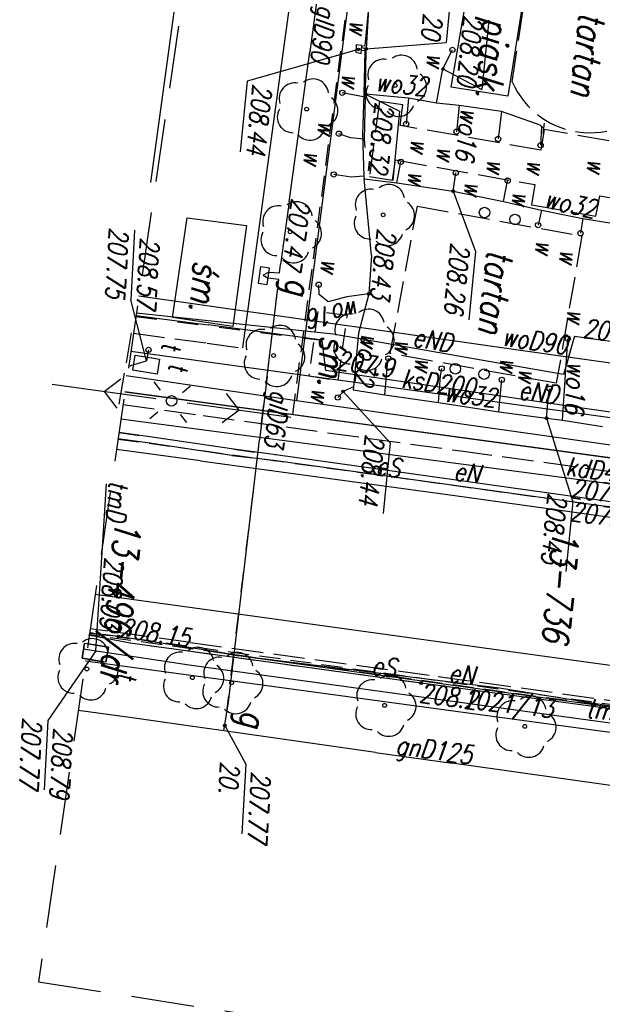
# Model space of a CAD drawing. Extents: x -110 to 11927435, y -6590197 to 5675008.
# Tile 3 of 71: x 11598299 to 11598326, y -1437244 to -1437197. Entities that reach past the tile are written whole.
import ezdxf
from ezdxf.enums import TextEntityAlignment as Align

# ---------------------------------------------------------------- set-up
doc = ezdxf.new("R2010")
doc.units = 0
for name, pattern in [('1', [0]), ('BPB', [1.5, 1, -0.5]), ('BUD', [0]), ('BUW', [1.5, 1, -0.5]), ('KOC', [2, 1.5, -0.5]), ('KOJ', [0]), ('KOU', [1.5, 1, -0.5]), ('OSL', [2, 1, -1]), ('UOT', [1.5, 1, -0.5]), ('UPE', [0]), ('UPG', [0]), ('UPK', [0]), ('UPT', [0]), ('UPW', [0]), ('UXE', [1.5, 1, -0.5])]:
    doc.linetypes.add(name, pattern=pattern)
doc.layers.get('0').update_dxf_attribs({"color": 250, "linetype": 'CONTINUOUS', "lineweight": 100})
doc.layers.add('_0', color=7, linetype='CONTINUOUS')
doc.layers.add('OBOP', color=7, linetype='CONTINUOUS', lineweight=13, true_color=0x0a0909)
doc.styles.add('K1_ACAD', font='romans.shx', dxfattribs={"width": 0.8, "oblique": 12})
doc.linetypes.add('BGS', pattern='A,3.75,[45,msgB.shx,S=0.625,R=0,X=0,Y=0],3.75', length=7.5)

# ---------------------------------------------------------------- blocks, each defined once
blk = doc.blocks.new('BUJ')
at = {"linetype": 'Continuous'}
blk.add_circle((0, 0), 0.25, dxfattribs=at)
blk = doc.blocks.new('LAT')
at = {"linetype": 'Continuous'}
for p, q in [((0, 0.75), (0, 1.25)), ((-1.25, 0), (-0.75, 0)), ((0.75, 0), (1.25, 0)), ((0, -0.75), (0, -1.25))]:
    blk.add_line(p, q, dxfattribs=at)
blk = doc.blocks.new('PNN')
at = {"linetype": 'Continuous'}
for p, q in [((3.25, 0), (2.5429, 0.7071)), ((0.75, 0), (5.75, 0)), ((3.25, 0), (2.5429, -0.7071))]:
    blk.add_line(p, q, dxfattribs=at)
blk = doc.blocks.new('SLS')
at = {"linetype": 'Continuous'}
blk.add_circle((0, 0), 0.25, dxfattribs=at)
blk = doc.blocks.new('UGE')
at = {"linetype": 'Continuous'}
blk.add_circle((0, 0), 0.0625, dxfattribs=at)
blk = doc.blocks.new('UGG')
at = {"linetype": 'Continuous'}
blk.add_circle((0, 0), 0.0625, dxfattribs=at)
blk = doc.blocks.new('ARM')
at = {"linetype": 'Continuous'}
blk.add_circle((0, 0), 0.125, dxfattribs=at)
blk = doc.blocks.new('UGW')
at = {"linetype": 'Continuous'}
blk.add_circle((0, 0), 0.0625, dxfattribs=at)
blk = doc.blocks.new('USW')
at = {"linetype": 'Continuous'}
blk.add_line((0, -0.25), (0, 0.25), dxfattribs=at)
blk = doc.blocks.new('DLI')
at = {"layer": 'OBOP', "color": 0, "linetype": 'ByBlock', "lineweight": -2}
blk.add_circle((0, 0), 0.09, dxfattribs=at)
for centre, start, end in [((0, 0.75), 30.1471, 149.8529), ((-0.713, 0.232), 102.1471, 221.8529), ((0.713, 0.232), 318.1471, 77.8529), ((-0.441, -0.607), 174.1471, 293.8529), ((0.441, -0.607), 246.1471, 5.8529)]:
    blk.add_arc(centre, 0.75, start, end, dxfattribs=at)
blk = doc.blocks.new('mdcp Łuszczanowiece')
at = {"layer": '_0'}
for p, q in [((6591226.55, 5674833.05), (6591222.262, 5674720.167)), ((6591226.45, 5674830.4), (6591222.267, 5674720.167)), ((6591213.17, 5674822.79), (6591209.285, 5674720.792)), ((6591209.75, 5674733), (6591210.81, 5674760.84)), ((6591209.59, 5674728.87), (6591209.75, 5674733)), ((6591209.283, 5674720.792), (6591209.59, 5674728.87))]:
    blk.add_line(p, q, dxfattribs=at)
at = {"layer": '_0', "linetype": 'KOC'}
for p, q in [((6591221.36, 5674736.988), (6591223.369, 5674786.495)), ((6591210.538, 5674737.016), (6591210.93, 5674747.032)), ((6591197.769, 5674742.438), (6591198.003, 5674745.461)), ((6591195.119, 5674742.607), (6591194.879, 5674739.494)), ((6591198.754, 5674742.349), (6591197.769, 5674742.438)), ((6591198.514, 5674739.236), (6591198.754, 5674742.349)), ((6591199.11, 5674733.82), (6591199.76, 5674741.77)), ((6591199.76, 5674741.77), (6591206.88, 5674741.24)), ((6591206.88, 5674741.24), (6591206.24, 5674733.22)), ((6591194.879, 5674739.494), (6591195.873, 5674739.416)), ((6591195.873, 5674739.416), (6591195.357, 5674732.627)), ((6591197.011, 5674732.566), (6591197.54, 5674739.295)), ((6591197.54, 5674739.295), (6591198.514, 5674739.236)), ((6591192.76, 5674737.75), (6591188.73, 5674737.95)), ((6591210.055, 5674724.613), (6591210.538, 5674737.016)), ((6591220.895, 5674725.067), (6591221.36, 5674736.988)), ((6591206.24, 5674733.22), (6591199.11, 5674733.82)), ((6591194.365, 5674732.656), (6591194.312, 5674731.532)), ((6591195.357, 5674732.627), (6591194.365, 5674732.656)), ((6591197.994, 5674732.527), (6591197.011, 5674732.566)), ((6591197.92, 5674731.413), (6591197.994, 5674732.527)), ((6591194.312, 5674731.532), (6591197.92, 5674731.413)), ((6591194.312, 5674731.532), (6591197.92, 5674731.413)), ((6591206.592, 5674724.468), (6591206.656, 5674726.178)), ((6591220.895, 5674725.067), (6591220.706, 5674720.242)), ((6591206.458, 5674720.927), (6591206.592, 5674724.468)), ((6591209.905, 5674720.762), (6591210.055, 5674724.613)), ((6591209.898, 5674720.582), (6591206.454, 5674720.839))]:
    blk.add_line(p, q, dxfattribs=at)
at = {"layer": '_0', "linetype": 'UPW'}
for p, q in [((6591205.549, 5674741.197), (6591206.79, 5674769.591)), ((6591208.61, 5674741.7), (6591208.72, 5674743.63)), ((6591198.93, 5674741.74), (6591199.02, 5674743.14)), ((6591198.73, 5674739.74), (6591198.93, 5674741.74)), ((6591198.93, 5674741.74), (6591199.64, 5674741.69)), ((6591205, 5674741.6), (6591204.71, 5674741.58)), ((6591208.61, 5674741.7), (6591205, 5674741.6)), ((6591208.58, 5674740.94), (6591208.61, 5674741.7)), ((6591205.415, 5674738.147), (6591205.549, 5674741.197)), ((6591207.52, 5674740.93), (6591207.17, 5674740.94)), ((6591208.58, 5674740.94), (6591207.52, 5674740.93)), ((6591208.5, 5674738.64), (6591208.58, 5674740.94)), ((6591194.83, 5674739.46), (6591194.75, 5674739.35)), ((6591198.48, 5674737.89), (6591198.73, 5674739.74)), ((6591198.73, 5674739.74), (6591199.45, 5674739.64)), ((6591194.69, 5674739.28), (6591194.22, 5674737.38)), ((6591194.75, 5674739.35), (6591194.69, 5674739.28)), ((6591194.75, 5674739.35), (6591195.64, 5674739.39)), ((6591207.27, 5674738.63), (6591206.97, 5674738.64)), ((6591208.5, 5674738.64), (6591207.27, 5674738.63)), ((6591208.34, 5674735.73), (6591208.5, 5674738.64)), ((6591204.814, 5674724.394), (6591205.415, 5674738.147)), ((6591198.48, 5674737.89), (6591197.48, 5674737.99)), ((6591198.23, 5674735.45), (6591198.48, 5674737.89)), ((6591194.22, 5674737.38), (6591194.13, 5674735.34)), ((6591194.22, 5674737.38), (6591195.54, 5674737.34)), ((6591207.06, 5674735.71), (6591206.71, 5674735.73)), ((6591208.34, 5674735.73), (6591207.06, 5674735.71)), ((6591208.22, 5674733.15), (6591208.34, 5674735.73)), ((6591194.13, 5674735.34), (6591194.12, 5674734.25)), ((6591194.13, 5674735.34), (6591195.39, 5674735.33)), ((6591198.23, 5674735.45), (6591197.35, 5674735.49)), ((6591198.1, 5674732.74), (6591198.23, 5674735.45)), ((6591192.47, 5674734.4), (6591191.52, 5674734.76)), ((6591194.12, 5674734.25), (6591192.47, 5674734.4)), ((6591194.12, 5674734.25), (6591194.02, 5674732.9)), ((6591194.02, 5674732.9), (6591195.25, 5674732.91)), ((6591194.02, 5674732.9), (6591194.02, 5674730.84)), ((6591206.77, 5674733.13), (6591206.48, 5674733.15)), ((6591208.22, 5674733.15), (6591206.77, 5674733.13)), ((6591208.13, 5674731.63), (6591208.22, 5674733.15)), ((6591198.1, 5674732.74), (6591197.08, 5674732.83)), ((6591198.05, 5674731.17), (6591198.1, 5674732.74)), ((6591201.66, 5674731.87), (6591203.5, 5674731.92)), ((6591203.5, 5674731.92), (6591203.74, 5674730.89)), ((6591203.5, 5674731.92), (6591205.42, 5674731.61)), ((6591201.66, 5674731.87), (6591198.05, 5674731.17)), ((6591205.42, 5674731.61), (6591207.99, 5674731.63)), ((6591207.99, 5674731.63), (6591208.26, 5674731.15)), ((6591207.99, 5674731.63), (6591208.13, 5674731.63)), ((6591194.18, 5674730.83), (6591196.17, 5674730.99)), ((6591195.97, 5674730.89), (6591197.93, 5674731.14)), ((6591196.17, 5674730.99), (6591196.56, 5674731.06)), ((6591196.17, 5674730.99), (6591196.18, 5674730.33)), ((6591197.93, 5674731.14), (6591198.05, 5674731.17)), ((6591197.93, 5674731.14), (6591198.04, 5674730.54)), ((6591208.26, 5674731.15), (6591208.57, 5674730.93)), ((6591189.19, 5674730.56), (6591191.87, 5674730.66)), ((6591191.72, 5674730.59), (6591189.22, 5674730.6)), ((6591191.77, 5674730.43), (6591191.72, 5674730.59)), ((6591191.87, 5674730.66), (6591191.85, 5674730.45)), ((6591194.02, 5674730.84), (6591191.87, 5674730.66)), ((6591191.96, 5674730.6), (6591194.05, 5674730.76)), ((6591191.96, 5674730.44), (6591191.96, 5674730.6)), ((6591194.18, 5674730.83), (6591194.02, 5674730.84)), ((6591194.05, 5674730.76), (6591195.97, 5674730.89)), ((6591194.18, 5674730.83), (6591194.07, 5674729.73)), ((6591198.04, 5674730.54), (6591197.99, 5674729.7)), ((6591203.74, 5674730.89), (6591204.07, 5674730.03)), ((6591196.18, 5674730.33), (6591196.03, 5674729.76)), ((6591204.07, 5674730.03), (6591203.76, 5674729.56)), ((6591203.76, 5674729.56), (6591203.3, 5674729.5)), ((6591204.666, 5674721.014), (6591204.814, 5674724.394)), ((6591204.666, 5674721.014), (6591204.814, 5674724.394))]:
    blk.add_line(p, q, dxfattribs=at)
at = {"layer": '_0', "linetype": 'UPT'}
for p, q in [((6591222.706, 5674743.963), (6591223.696, 5674769.181)), ((6591221.966, 5674725.112), (6591222.706, 5674743.963)), ((6591221.691, 5674720.005), (6591221.966, 5674725.112)), ((6591207.5, 5674721.113), (6591207.576, 5674722.292)), ((6591207.576, 5674722.292), (6591208.295, 5674722.245)), ((6591208.295, 5674722.245), (6591208.218, 5674721.066)), ((6591207.185, 5674721.723), (6591207.707, 5674721.675)), ((6591208.054, 5674720.851), (6591207.707, 5674721.675)), ((6591208.218, 5674721.066), (6591207.5, 5674721.113)), ((6591221.416, 5674720.048), (6591221.501, 5674721.198)), ((6591221.501, 5674721.198), (6591222.227, 5674721.145)), ((6591222.227, 5674721.145), (6591222.142, 5674719.994)), ((6591217.289, 5674720.467), (6591213.749, 5674720.348)), ((6591221.724, 5674720.615), (6591217.289, 5674720.467)), ((6591222.142, 5674719.994), (6591221.416, 5674720.048))]:
    blk.add_line(p, q, dxfattribs=at)
at = {"layer": '_0', "linetype": 'UPG'}
for p, q in [((6591226.616, 5674766.064), (6591225.414, 5674738.052)), ((6591225.256, 5674734.371), (6591225.414, 5674738.052)), ((6591225.256, 5674734.371), (6591224.943, 5674727.072)), ((6591189.281, 5674728.109), (6591192.272, 5674727.993)), ((6591199.496, 5674727.712), (6591192.272, 5674727.993)), ((6591199.496, 5674727.712), (6591202.512, 5674727.594)), ((6591202.916, 5674727.578), (6591202.512, 5674727.594)), ((6591202.93, 5674727.076), (6591202.916, 5674727.578)), ((6591203.236, 5674727.581), (6591203.226, 5674727.064)), ((6591204.438, 5674727.551), (6591203.236, 5674727.581)), ((6591207.885, 5674727.478), (6591204.438, 5674727.551)), ((6591207.885, 5674727.478), (6591210.951, 5674727.414)), ((6591223.554, 5674727.15), (6591210.951, 5674727.414)), ((6591202.741, 5674727.083), (6591202.724, 5674726.649)), ((6591203.528, 5674727.053), (6591202.741, 5674727.083)), ((6591202.93, 5674727.076), (6591203.097, 5674726.819)), ((6591203.097, 5674726.819), (6591203.226, 5674727.064)), ((6591203.512, 5674726.619), (6591203.528, 5674727.053)), ((6591224.943, 5674727.072), (6591223.554, 5674727.15)), ((6591224.943, 5674727.072), (6591224.864, 5674725.233)), ((6591202.724, 5674726.649), (6591203.512, 5674726.619)), ((6591224.864, 5674725.233), (6591224.748, 5674722.535)), ((6591224.748, 5674722.535), (6591224.642, 5674720.053))]:
    blk.add_line(p, q, dxfattribs=at)
at = {"layer": '_0', "linetype": 'KOJ'}
for p, q in [((6591212.684, 5674736.935), (6591213.829, 5674765.013)), ((6591219.695, 5674736.828), (6591220.83, 5674764.695)), ((6591212.215, 5674724.703), (6591212.684, 5674736.935)), ((6591219.226, 5674724.997), (6591219.695, 5674736.828)), ((6591188.664, 5674726.87), (6591198.672, 5674726.484)), ((6591198.672, 5674726.484), (6591206.656, 5674726.178)), ((6591219.048, 5674720.322), (6591219.226, 5674724.997)), ((6591212.215, 5674724.703), (6591212.06, 5674720.658))]:
    blk.add_line(p, q, dxfattribs=at)
at = {"layer": '_0', "linetype": 'UPK'}
for p, q in [((6591209.075, 5674764.063), (6591207.343, 5674720.885)), ((6591210.585, 5674720.729), (6591211.897, 5674758.816))]:
    blk.add_line(p, q, dxfattribs=at)
at = {"layer": '_0', "linetype": 'UXE'}
for p, q in [((6591211.72, 5674724.72), (6591213.15, 5674760.59)), ((6591222.15, 5674749.21), (6591220.999, 5674720.228)), ((6591221.98, 5674747.39), (6591220.897, 5674720.233)), ((6591211.564, 5674720.682), (6591211.72, 5674724.72))]:
    blk.add_line(p, q, dxfattribs=at)
at = {"layer": '_0', "linetype": 'UPE'}
for p, q in [((6591222.21, 5674748.21), (6591221.76, 5674736.21)), ((6591222.11, 5674747.36), (6591221.32, 5674727.64)), ((6591222.11, 5674747.36), (6591221.63, 5674739.96)), ((6591212.33, 5674745.8), (6591211.58, 5674728.25)), ((6591212.58, 5674745.92), (6591211.86, 5674728.3)), ((6591204.559, 5674741.881), (6591204.673, 5674744.822)), ((6591208.036, 5674744.659), (6591207.938, 5674742.591)), ((6591207.938, 5674742.591), (6591207.484, 5674733.078)), ((6591204.559, 5674741.881), (6591204.952, 5674741.817)), ((6591204.952, 5674741.817), (6591206.042, 5674741.613)), ((6591206.042, 5674741.613), (6591206.435, 5674741.539)), ((6591206.435, 5674741.539), (6591206.108, 5674737.285)), ((6591221.63, 5674739.96), (6591221.32, 5674727.64)), ((6591206.108, 5674737.285), (6591205.58, 5674730.412)), ((6591221.76, 5674736.21), (6591221.21, 5674722.21)), ((6591207.484, 5674733.078), (6591207.349, 5674730.235)), ((6591205.58, 5674730.412), (6591205.525, 5674724.424)), ((6591207.349, 5674730.235), (6591205.921, 5674729.915)), ((6591205.921, 5674729.915), (6591205.726, 5674724.432)), ((6591211.58, 5674728.25), (6591211.51, 5674726.24)), ((6591211.86, 5674728.3), (6591211.81, 5674726.17)), ((6591221.32, 5674727.64), (6591221.23, 5674726.44)), ((6591221.32, 5674727.64), (6591221.23, 5674726.44)), ((6591221.23, 5674726.44), (6591220.94, 5674721.63)), ((6591221.23, 5674726.44), (6591220.94, 5674721.63)), ((6591211.51, 5674726.24), (6591211.3, 5674722.07)), ((6591211.81, 5674726.17), (6591211.61, 5674722.1)), ((6591205.525, 5674724.424), (6591205.494, 5674720.974)), ((6591205.603, 5674720.969), (6591205.726, 5674724.432)), ((6591211.3, 5674722.07), (6591211.252, 5674720.697)), ((6591211.61, 5674722.1), (6591211.55, 5674720.683)), ((6591221.21, 5674722.21), (6591221.027, 5674720.195)), ((6591220.94, 5674721.63), (6591220.918, 5674720.232)), ((6591220.94, 5674721.63), (6591220.918, 5674720.232))]:
    blk.add_line(p, q, dxfattribs=at)
at = {"layer": '_0', "linetype": 'BGS'}
for p, q in [((6591208.91, 5674728.99), (6591209.66, 5674746.42)), ((6591183.695, 5674729.778), (6591208.91, 5674728.99)), ((6591208.5, 5674720.78), (6591208.91, 5674728.99))]:
    blk.add_line(p, q, dxfattribs=at)
at = {"layer": '_0', "linetype": 'Continuous'}
for p, q in [((6591208.58, 5674740.94), (6591212.43, 5674742.569)), ((6591212.43, 5674742.569), (6591215.785, 5674742.569)), ((6591198.23, 5674735.45), (6591200.987, 5674736.789)), ((6591200.987, 5674736.789), (6591204.277, 5674736.789)), ((6591189.938, 5674736.345), (6591193.261, 5674736.345)), ((6591192.47, 5674734.4), (6591193.261, 5674736.345)), ((6591187.884, 5674734.429), (6591191.206, 5674734.429)), ((6591191.87, 5674730.66), (6591191.206, 5674734.429)), ((6591208.26, 5674731.15), (6591210.488, 5674733.622)), ((6591210.488, 5674733.622), (6591213.876, 5674733.622)), ((6591194.02, 5674730.84), (6591194.677, 5674732.535)), ((6591194.677, 5674732.535), (6591197.999, 5674732.535)), ((6591191.933, 5674730.299), (6591193.961, 5674725.154)), ((6591224.678, 5674727.087), (6591226.421, 5674728.259)), ((6591226.421, 5674728.259), (6591229.741, 5674728.398)), ((6591193.961, 5674725.154), (6591197.349, 5674725.154)), ((6591207.707, 5674721.675), (6591204.884, 5674720.643)), ((6591201.565, 5674720.504), (6591204.884, 5674720.643)), ((6591221.724, 5674720.615), (6591225.255, 5674718.662)), ((6591225.255, 5674718.662), (6591228.574, 5674718.801))]:
    blk.add_line(p, q, dxfattribs=at)
at = {"layer": '_0', "linetype": 'OSL'}
for p, q in [((6591204.952, 5674741.817), (6591206.042, 5674741.613)), ((6591221.76, 5674736.21), (6591221.21, 5674722.21)), ((6591205.661, 5674720.966), (6591205.921, 5674729.915)), ((6591211.51, 5674726.24), (6591211.58, 5674728.25)), ((6591211.81, 5674726.17), (6591211.86, 5674728.3)), ((6591224.254, 5674727.111), (6591203.896, 5674727.565)), ((6591221.23, 5674726.44), (6591221.32, 5674727.64)), ((6591221.23, 5674726.44), (6591221.32, 5674727.64)), ((6591211.252, 5674720.697), (6591211.3, 5674722.07)), ((6591211.55, 5674720.683), (6591211.61, 5674722.1)), ((6591220.918, 5674720.232), (6591220.94, 5674721.63)), ((6591220.918, 5674720.232), (6591220.94, 5674721.63))]:
    blk.add_line(p, q, dxfattribs=at)
at = {"layer": '_0', "linetype": '1'}
for p, q in [((6591189.21, 5674737.86), (6591193.47, 5674737.61)), ((6591193.47, 5674737.61), (6591193.3, 5674734.87)), ((6591193.3, 5674734.87), (6591188.98, 5674735.19)), ((6591192.11, 5674730.44), (6591191.73, 5674730.43)), ((6591191.73, 5674730.43), (6591191.73, 5674730.16)), ((6591191.73, 5674730.16), (6591192.08, 5674730.19)), ((6591192.08, 5674730.19), (6591192.11, 5674730.44)), ((6591187.53, 5674721.49), (6591199.22, 5674721.04))]:
    blk.add_line(p, q, dxfattribs=at)
at = {"layer": '_0', "linetype": 'BUW'}
for p, q in [((6591204.634, 5674731.003), (6591204.575, 5674729.584)), ((6591207.753, 5674730.873), (6591204.634, 5674731.003)), ((6591207.672, 5674729.458), (6591207.753, 5674730.873)), ((6591204.575, 5674729.584), (6591207.672, 5674729.458))]:
    blk.add_line(p, q, dxfattribs=at)
at = {"layer": '_0', "linetype": 'KOU'}
blk.add_line((6591209.59, 5674728.87), (6591155.95, 5674730.72), dxfattribs=at)
at = {"layer": '_0', "linetype": 'BUD'}
for p, q in [((6591200.73, 5674722.94), (6591200.82, 5674725.79)), ((6591200.82, 5674725.79), (6591205.68, 5674725.61)), ((6591205.68, 5674725.61), (6591205.54, 5674722.71)), ((6591205.54, 5674722.71), (6591200.73, 5674722.94))]:
    blk.add_line(p, q, dxfattribs=at)
at = {"layer": '_0', "linetype": 'UOT'}
for p, q in [((6591207.5, 5674721.113), (6591207.576, 5674722.292)), ((6591207.576, 5674722.292), (6591208.296, 5674722.245)), ((6591208.296, 5674722.245), (6591208.218, 5674721.066)), ((6591208.218, 5674721.066), (6591207.5, 5674721.113)), ((6591221.501, 5674721.198), (6591221.416, 5674720.048)), ((6591222.227, 5674721.145), (6591221.501, 5674721.198)), ((6591222.142, 5674719.994), (6591222.227, 5674721.145)), ((6591221.416, 5674720.048), (6591222.142, 5674719.994))]:
    blk.add_line(p, q, dxfattribs=at)
at = {"layer": '_0', "linetype": 'BPB', "ltscale": 3}
blk.add_lwpolyline([(6591165.185, 5674987.457), (6591158.691, 5674859.807), (6591109.553, 5674863.045), (6591110.755, 5674725.53), (6591237.72, 5674719.424), (6591252.958, 5674983.187)], close=True, dxfattribs=at)
at = {"layer": '_0', "linetype": 'KOC'}
blk.add_arc((6591190.808, 5674741.278), 4.032, 298.9531, 63.6143, dxfattribs=at)
at = {"layer": '_0'}
for name, p, rotation in [('DLI', (6591223.33, 5674741.335), 2.398916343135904), ('USW', (6591194.83, 5674739.46), 88.10560536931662), ('DLI', (6591222.982, 5674734.584), 2.398889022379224), ('DLI', (6591199.678, 5674732.237), 2.393151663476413), ('DLI', (6591205.7, 5674731.848), 2.394463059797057), ('DLI', (6591205.7, 5674731.848), 2.394463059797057), ('UGE', (6591191.933, 5674730.299), 333.434945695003), ('PNN', (6591209.5, 5674723.05), 87.77909500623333), ('DLI', (6591222.62, 5674727.211), 2.398807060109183), ('DLI', (6591222.556, 5674725.323), 2.398752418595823), ('UGG', (6591224.678, 5674727.087), 2.399326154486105), ('LAT', (6591209.574, 5674722.991), 44.44818366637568), ('PNN', (6591209.5, 5674723.05), 267.7971043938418), ('ARM', (6591207.185, 5674721.723), 2.394654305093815), ('DLI', (6591222.634, 5674720.27), 2.398725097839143)]:
    blk.add_blockref(name, p, dxfattribs=dict(at, rotation=rotation))
for name, p in [('ARM', (6591199.64, 5674741.69)), ('ARM', (6591204.71, 5674741.58)), ('ARM', (6591207.17, 5674740.94)), ('UGW', (6591208.58, 5674740.94)), ('ARM', (6591195.64, 5674739.39)), ('ARM', (6591199.45, 5674739.64)), ('BUJ', (6591199.29, 5674738.52)), ('ARM', (6591206.97, 5674738.64)), ('ARM', (6591197.48, 5674737.99)), ('BUJ', (6591206.78, 5674737.77)), ('ARM', (6591195.54, 5674737.34)), ('BUJ', (6591199.1, 5674737.04)), ('BUJ', (6591206.66, 5674736.38)), ('UGE', (6591221.76, 5674736.21)), ('ARM', (6591206.71, 5674735.73)), ('ARM', (6591195.39, 5674735.33)), ('ARM', (6591197.35, 5674735.49)), ('UGW', (6591198.23, 5674735.45)), ('ARM', (6591191.52, 5674734.76)), ('UGW', (6591192.47, 5674734.4)), ('DLI', (6591193.47, 5674732.21)), ('ARM', (6591195.25, 5674732.91)), ('ARM', (6591197.08, 5674732.83)), ('ARM', (6591206.48, 5674733.15)), ('UGW', (6591203.5, 5674731.92)), ('UGW', (6591208.26, 5674731.15)), ('ARM', (6591208.57, 5674730.93)), ('UGW', (6591191.87, 5674730.66)), ('UGW', (6591194.02, 5674730.84)), ('DLI', (6591195.01, 5674728.11)), ('ARM', (6591194.07, 5674729.73)), ('ARM', (6591196.03, 5674729.76)), ('ARM', (6591197.99, 5674729.7)), ('ARM', (6591203.3, 5674729.5)), ('DLI', (6591200.92, 5674727.9)), ('DLI', (6591206.87, 5674727.68)), ('SLS', (6591209.5, 5674723.05)), ('UGE', (6591220.94, 5674721.63))]:
    blk.add_blockref(name, p, dxfattribs=at)
at = {"layer": '_0', "style": 'K1_ACAD', "oblique": 12, "width": 0.8}
for s, height, rotation, p in [('tmD', 0.9, 87.752, (6591222.601, 5674744.176)), ('kdD400', 0.9, 88.0671, (6591211.209, 5674742.075)), ('207.6', 0.9, 87.783, (6591204.569, 5674742.255)), ('wo32', 0.9, 83.1857, (6591198.579, 5674739.783)), ('wo16', 0.9, 2.6026, (6591205.788, 5674741.68)), ('1021/13', 0.9, 88.7064, (6591222.713, 5674738.239)), ('woD90', 0.9, 87.4951, (6591205.332, 5674738.444)), ('eND', 0.9, 87.2731, (6591207.789, 5674739.486)), ('eN', 0.9, 88.56, (6591221.57, 5674737.48)), ('gnD125', 0.9, 87.5426, (6591225.232, 5674735.291)), ('wo32', 0.9, 88.9088, (6591208.256, 5674735.961)), ('eN', 0.9, 87.55, (6591211.95, 5674736.79)), ('ksD200', 0.9, 87.8303, (6591207.798, 5674733.864)), ('wo16', 0.9, 358.7546, (6591194.21, 5674735.456)), ('eND', 0.9, 85.6049, (6591205.774, 5674734.199)), ('eS', 0.9, 87.71, (6591221.57, 5674733.78)), ('eS', 0.9, 87.66, (6591212.05, 5674733.06)), ('wo32', 0.9, 89.6549, (6591193.822, 5674731.257)), ('208.43', 0.9, 359.7476, (6591200.319, 5674732.034)), ('207.9', 0.9, 87.2721, (6591207.241, 5674730.672)), ('wo32', 0.9, 356.7159, (6591205.369, 5674731.788)), ('wo16', 0.9, 286.004, (6591203.863, 5674731.431)), ('glD90', 0.9, 357.7695, (6591189.994, 5674728.176)), ('207.47', 0.9, 357.7679, (6591199.297, 5674727.818)), ('g', 1.25, 2.3938, (6591203.122, 5674727.931)), ('glD63', 0.9, 358.7963, (6591208.508, 5674727.727)), ('g', 1.25, 2.3991, (6591223.877, 5674727.785)), ('208.15', 0.9, 86.55, (6591220.94, 5674721.63)), ('208.03', 0.9, 1.728, (6591217.227, 5674720.607)), ('tmD', 0.9, 1.9173, (6591213.568, 5674720.454))]:
    blk.add_text(s, height=height, rotation=rotation, dxfattribs=at).set_placement(p)
blk.add_text('207.79', height=0.9, rotation=88.42, dxfattribs=at).set_placement((6591212.33, 5674745.8), align=Align.RIGHT)
blk.add_text('207.75', height=0.9, rotation=87.38, dxfattribs=at).set_placement((6591212.58, 5674745.92), align=Align.TOP_RIGHT)
for s, p in [('13-736', (6591213.8, 5674743.018)), ('13-496/dr', (6591215.394, 5674722.184))]:
    blk.add_text(s, height=1.25, dxfattribs=at).set_placement(p, align=Align.TOP_LEFT)
for p in [(6591196.724, 5674741.708), (6591203.962, 5674741.451), (6591201.163, 5674740.818), (6591200.83, 5674739.638), (6591206.999, 5674739.419), (6591197.048, 5674738.849), (6591198.617, 5674738.304), (6591206.587, 5674738.497), (6591197.21, 5674736.95), (6591198.366, 5674735.986), (6591196.838, 5674734.513), (6591206.966, 5674734.449), (6591192.449, 5674733.597), (6591196.588, 5674733.228), (6591198.135, 5674733.258), (6591206.191, 5674733.414), (6591191.24, 5674729.777), (6591193.806, 5674729.659), (6591202.712, 5674729.531), (6591208.885, 5674729.667), (6591196.165, 5674728.743), (6591197.661, 5674728.217)]:
    blk.add_text('w', height=0.9, dxfattribs=at).set_placement(p, align=Align.RIGHT)
for s, p in [('208.43', (6591212.109, 5674741.369)), ('208.26', (6591200.666, 5674735.589)), ('208.44', (6591210.167, 5674732.422)), ('208.32', (6591194.355, 5674731.335)), ('208.44', (6591194.042, 5674725.454))]:
    blk.add_text(s, height=0.9, dxfattribs=at).set_placement(p)
for s, rotation, p in [('tartan', 359.1931, (6591191.119, 5674741.222)), ('tartan', 359.1931, (6591202.823, 5674737.947)), ('śm.', 2.3947, (6591206.868, 5674730.496))]:
    blk.add_text(s, height=1.25, rotation=rotation, dxfattribs=at).set_placement(p, align=Align.MIDDLE)
for s, rotation, p in [('208.2', 87.85, (6591221.76, 5674736.21)), ('207.77', 2.3997, (6591226.692, 5674729.471)), ('20.', 2.3997, (6591226.353, 5674727.956)), ('t', 2.3948, (6591207.663, 5674723.655)), ('t', 2.3945, (6591206.707, 5674723.225)), ('t', 2.3988, (6591222.588, 5674722.657)), ('208.57', 2.3941, (6591201.836, 5674721.716)), ('207.75', 2.3941, (6591201.497, 5674720.201)), ('208.79', 2.3992, (6591225.526, 5674719.874)), ('207.77', 2.3992, (6591225.187, 5674718.359))]:
    blk.add_text(s, height=0.9, rotation=rotation, dxfattribs=at).set_placement(p, align=Align.TOP_LEFT)
for s, p in [('piask.', (6591191.738, 5674736.548)), ('śm.', (6591203.912, 5674724.096))]:
    blk.add_text(s, height=1.25, dxfattribs=at).set_placement(p, align=Align.MIDDLE)
for p in [(6591193.18, 5674736.045), (6591191.126, 5674734.129)]:
    blk.add_text('208.20', height=0.9, dxfattribs=at).set_placement(p, align=Align.TOP_RIGHT)

msp = doc.modelspace()

# ---------------------------------------------------------------- block references
at = {"layer": '_0', "linetype": 'ByBlock', "lineweight": 9, "rotation": 264.4213637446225}
msp.add_blockref('mdcp Łuszczanowiece', (6591203.335, 5674426.677), dxfattribs=at)

doc.saveas('drawing.dxf')
